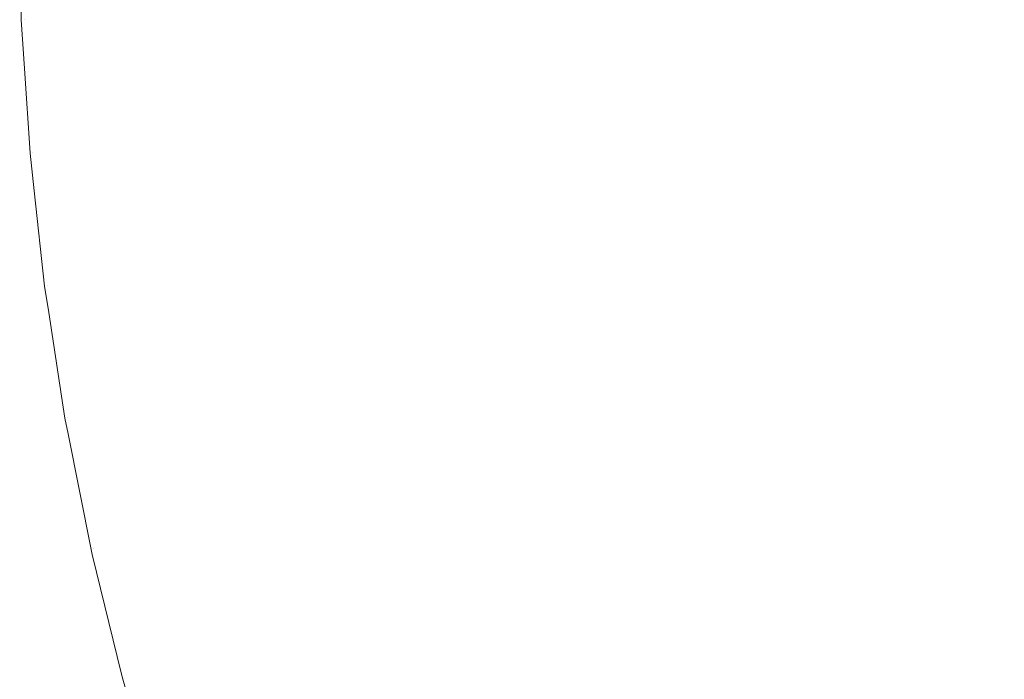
# Model space of a CAD drawing. Header units: centimetres. Extents: x -25.9 to 27.4, y -21.7 to -19.9.
# Tile 6 of 202: x -25.8874 to -25.8553, y -21.5859 to -21.5644. Entities that reach past the tile are written whole.
import ezdxf

# ---------------------------------------------------------------- set-up
doc = ezdxf.new("R2010")
doc.units = ezdxf.units.CM
doc.header["$LTSCALE"] = 2.54
doc.layers.add('Lucido design-1', color=7, linetype='Continuous')

# ---------------------------------------------------------------- blocks, each defined once
blk = doc.blocks.new('Gruppo-5-1')
at = {"color": 7, "linetype": 'Continuous', "lineweight": 9}
for points, invisible_edges in [([(-25.887386, -21.564362, 876.321383), (-25.887438, -21.561972, 876.321383), (-25.887438, -21.561972, 875.721383), (-25.887386, -21.564362, 875.721383)], 10), ([(-25.860939, -21.566427, 876.38893), (-25.86115, -21.563216, 876.38893), (-25.863927, -21.563338, 876.385764), (-25.863709, -21.566669, 876.385764)], 15), ([(-25.86355, -21.566655, 875.656814), (-25.863768, -21.563331, 875.656814), (-25.861071, -21.563213, 875.65375), (-25.860861, -21.56642, 875.65375)], 15), ([(-25.858037, -21.566173, 876.39198), (-25.858239, -21.563089, 876.39198), (-25.86115, -21.563216, 876.38893), (-25.860939, -21.566427, 876.38893)], 15), ([(-25.860861, -21.56642, 875.65375), (-25.861071, -21.563213, 875.65375), (-25.858254, -21.56309, 875.650802), (-25.858052, -21.566174, 875.650802)], 15), ([(-25.858052, -21.566174, 875.650802), (-25.858254, -21.56309, 875.650802), (-25.855322, -21.562962, 875.647975), (-25.855128, -21.565918, 875.647975)], 15), ([(-25.855005, -21.565908, 876.394906), (-25.855198, -21.562957, 876.394906), (-25.858239, -21.563089, 876.39198), (-25.858037, -21.566173, 876.39198)], 15), ([(-25.868829, -21.567117, 876.379106), (-25.869062, -21.563562, 876.379106), (-25.871412, -21.563664, 876.375625), (-25.871172, -21.567322, 876.375625)], 15), ([(-25.870853, -21.567294, 875.666648), (-25.871091, -21.56365, 875.666648), (-25.868783, -21.56355, 875.663268), (-25.86855, -21.567093, 875.663268)], 15), ([(-25.86634, -21.566899, 876.382487), (-25.866566, -21.563453, 876.382487), (-25.869062, -21.563562, 876.379106), (-25.868829, -21.567117, 876.379106)], 15), ([(-25.86855, -21.567093, 875.663268), (-25.868783, -21.56355, 875.663268), (-25.86634, -21.563443, 875.659988), (-25.866115, -21.56688, 875.659988)], 15), ([(-25.863709, -21.566669, 876.385764), (-25.863927, -21.563338, 876.385764), (-25.866566, -21.563453, 876.382487), (-25.86634, -21.566899, 876.382487)], 15), ([(-25.866115, -21.56688, 875.659988), (-25.86634, -21.563443, 875.659988), (-25.863768, -21.563331, 875.656814), (-25.86355, -21.566655, 875.656814)], 15), ([(-25.875406, -21.567692, 876.368395), (-25.875658, -21.56385, 876.368395), (-25.877547, -21.563932, 876.364658), (-25.87729, -21.567857, 876.364658)], 15), ([(-25.876915, -21.567824, 875.677334), (-25.877171, -21.563916, 875.677334), (-25.87529, -21.563834, 875.673687), (-25.875039, -21.56766, 875.673687)], 15), ([(-25.873366, -21.567514, 876.372053), (-25.873612, -21.563761, 876.372053), (-25.875658, -21.56385, 876.368395), (-25.875406, -21.567692, 876.368395)], 15), ([(-25.875039, -21.56766, 875.673687), (-25.87529, -21.563834, 875.673687), (-25.873262, -21.563745, 875.670122), (-25.873017, -21.567483, 875.670122)], 15), ([(-25.871172, -21.567322, 876.375625), (-25.871412, -21.563664, 876.375625), (-25.873612, -21.563761, 876.372053), (-25.873366, -21.567514, 876.372053)], 15), ([(-25.873017, -21.567483, 875.670122), (-25.873262, -21.563745, 875.670122), (-25.871091, -21.56365, 875.666648), (-25.870853, -21.567294, 875.666648)], 15), ([(-25.884932, -21.568526, 875.70063), (-25.885211, -21.564267, 875.70063), (-25.884272, -21.564226, 875.696612), (-25.883996, -21.568444, 875.696612)], 15), ([(-25.883211, -21.568375, 876.349055), (-25.883485, -21.564192, 876.349055), (-25.884554, -21.564238, 876.345025), (-25.884277, -21.568468, 876.345025)], 15), ([(-25.883996, -21.568444, 875.696612), (-25.884272, -21.564226, 875.696612), (-25.88317, -21.564178, 875.692639), (-25.882896, -21.568348, 875.692639)], 15), ([(-25.881977, -21.568267, 876.35304), (-25.882248, -21.564138, 876.35304), (-25.883485, -21.564192, 876.349055), (-25.883211, -21.568375, 876.349055)], 15), ([(-25.882896, -21.568348, 875.692639), (-25.88317, -21.564178, 875.692639), (-25.881906, -21.564123, 875.688718), (-25.881636, -21.568237, 875.688718)], 15), ([(-25.880578, -21.568145, 876.356974), (-25.880845, -21.564076, 876.356974), (-25.882248, -21.564138, 876.35304), (-25.881977, -21.568267, 876.35304)], 15), ([(-25.881636, -21.568237, 875.688718), (-25.881906, -21.564123, 875.688718), (-25.880483, -21.564061, 875.684856), (-25.880217, -21.568113, 875.684856)], 15), ([(-25.879015, -21.568008, 876.360848), (-25.879277, -21.564008, 876.360848), (-25.880845, -21.564076, 876.356974), (-25.880578, -21.568145, 876.356974)], 15), ([(-25.880217, -21.568113, 875.684856), (-25.880483, -21.564061, 875.684856), (-25.878904, -21.563992, 875.68106), (-25.878643, -21.567976, 875.68106)], 15), ([(-25.87729, -21.567857, 876.364658), (-25.877547, -21.563932, 876.364658), (-25.879277, -21.564008, 876.360848), (-25.879015, -21.568008, 876.360848)], 15), ([(-25.878643, -21.567976, 875.68106), (-25.878904, -21.563992, 875.68106), (-25.877171, -21.563916, 875.677334), (-25.876915, -21.567824, 875.677334)], 15), ([(-25.887281, -21.565959, 875.721383), (-25.887386, -21.564362, 875.721383), (-25.887291, -21.564358, 875.717024)], 10), ([(-25.887339, -21.56436, 876.324458), (-25.887386, -21.564362, 876.321383), (-25.887281, -21.565959, 876.321383)], 9), ([(-25.887386, -21.564362, 875.721383), (-25.887281, -21.565959, 875.721383), (-25.887281, -21.565959, 876.321383), (-25.887386, -21.564362, 876.321383)], 10), ([(-25.886841, -21.568693, 876.328604), (-25.887125, -21.564351, 876.328604), (-25.887339, -21.56436, 876.324458), (-25.887054, -21.568711, 876.324458)], 15), ([(-25.887281, -21.565959, 876.321383), (-25.887101, -21.568716, 876.321383), (-25.887054, -21.568711, 876.324458), (-25.887339, -21.56436, 876.324458)], 14), ([(-25.887006, -21.568707, 875.717024), (-25.887291, -21.564358, 875.717024), (-25.887025, -21.564346, 875.712891), (-25.886741, -21.568684, 875.712891)], 15), ([(-25.887291, -21.564358, 875.717024), (-25.887006, -21.568707, 875.717024), (-25.887101, -21.568716, 875.721383), (-25.887281, -21.565959, 875.721383)], 11), ([(-25.886456, -21.568659, 876.33274), (-25.88674, -21.564334, 876.33274), (-25.887125, -21.564351, 876.328604), (-25.886841, -21.568693, 876.328604)], 15), ([(-25.886741, -21.568684, 875.712891), (-25.887025, -21.564346, 875.712891), (-25.886589, -21.564327, 875.708777), (-25.886306, -21.568646, 875.708777)], 15), ([(-25.8859, -21.568611, 876.336861), (-25.886182, -21.564309, 876.336861), (-25.88674, -21.564334, 876.33274), (-25.886456, -21.568659, 876.33274)], 15), ([(-25.886306, -21.568646, 875.708777), (-25.886589, -21.564327, 875.708777), (-25.885984, -21.564301, 875.704687), (-25.885702, -21.568593, 875.704687)], 15), ([(-25.885173, -21.568547, 876.340958), (-25.885453, -21.564278, 876.340958), (-25.886182, -21.564309, 876.336861), (-25.8859, -21.568611, 876.336861)], 15), ([(-25.885702, -21.568593, 875.704687), (-25.885984, -21.564301, 875.704687), (-25.885211, -21.564267, 875.70063), (-25.884932, -21.568526, 875.70063)], 15), ([(-25.884277, -21.568468, 876.345025), (-25.884554, -21.564238, 876.345025), (-25.885453, -21.564278, 876.340958), (-25.885173, -21.568547, 876.340958)], 15), ([(-25.887101, -21.568716, 876.321383), (-25.887281, -21.565959, 876.321383), (-25.887281, -21.565959, 875.721383), (-25.887101, -21.568716, 875.721383)], 10), ([(-25.857715, -21.569246, 875.650802), (-25.858052, -21.566174, 875.650802), (-25.855128, -21.565918, 875.647975), (-25.854806, -21.568863, 875.647975)], 15), ([(-25.854683, -21.568847, 876.394906), (-25.855005, -21.565908, 876.394906), (-25.858037, -21.566173, 876.39198), (-25.8577, -21.569245, 876.39198)], 15), ([(-25.860589, -21.569625, 876.38893), (-25.860939, -21.566427, 876.38893), (-25.863709, -21.566669, 876.385764), (-25.863345, -21.569988, 876.385764)], 15), ([(-25.863187, -21.569967, 875.656814), (-25.86355, -21.566655, 875.656814), (-25.860861, -21.56642, 875.65375), (-25.860511, -21.569615, 875.65375)], 15), ([(-25.8577, -21.569245, 876.39198), (-25.858037, -21.566173, 876.39198), (-25.860939, -21.566427, 876.38893), (-25.860589, -21.569625, 876.38893)], 15), ([(-25.860511, -21.569615, 875.65375), (-25.860861, -21.56642, 875.65375), (-25.858052, -21.566174, 875.650802), (-25.857715, -21.569246, 875.650802)], 15), ([(-25.863345, -21.569988, 876.385764), (-25.863709, -21.566669, 876.385764), (-25.86634, -21.566899, 876.382487), (-25.865964, -21.570332, 876.382487)], 15), ([(-25.86574, -21.570303, 875.659988), (-25.866115, -21.56688, 875.659988), (-25.86355, -21.566655, 875.656814), (-25.863187, -21.569967, 875.656814)], 15), ([(-25.868441, -21.570659, 876.379106), (-25.868829, -21.567117, 876.379106), (-25.871172, -21.567322, 876.375625), (-25.870773, -21.570966, 876.375625)], 15), ([(-25.870455, -21.570924, 875.666648), (-25.870853, -21.567294, 875.666648), (-25.86855, -21.567093, 875.663268), (-25.868164, -21.570622, 875.663268)], 15), ([(-25.865964, -21.570332, 876.382487), (-25.86634, -21.566899, 876.382487), (-25.868829, -21.567117, 876.379106), (-25.868441, -21.570659, 876.379106)], 15), ([(-25.868164, -21.570622, 875.663268), (-25.86855, -21.567093, 875.663268), (-25.866115, -21.56688, 875.659988), (-25.86574, -21.570303, 875.659988)], 15), ([(-25.870773, -21.570966, 876.375625), (-25.871172, -21.567322, 876.375625), (-25.873366, -21.567514, 876.372053), (-25.872956, -21.571253, 876.372053)], 15), ([(-25.872609, -21.571207, 875.670122), (-25.873017, -21.567483, 875.670122), (-25.870853, -21.567294, 875.666648), (-25.870455, -21.570924, 875.666648)], 15), ([(-25.874987, -21.57152, 876.368395), (-25.875406, -21.567692, 876.368395), (-25.87729, -21.567857, 876.364658), (-25.876862, -21.571767, 876.364658)], 15), ([(-25.876489, -21.571718, 875.677334), (-25.876915, -21.567824, 875.677334), (-25.875039, -21.56766, 875.673687), (-25.874621, -21.571472, 875.673687)], 15), ([(-25.872956, -21.571253, 876.372053), (-25.873366, -21.567514, 876.372053), (-25.875406, -21.567692, 876.368395), (-25.874987, -21.57152, 876.368395)], 15), ([(-25.874621, -21.571472, 875.673687), (-25.875039, -21.56766, 875.673687), (-25.873017, -21.567483, 875.670122), (-25.872609, -21.571207, 875.670122)], 15), ([(-25.878578, -21.571993, 876.360848), (-25.879015, -21.568008, 876.360848), (-25.880578, -21.568145, 876.356974), (-25.880134, -21.572198, 876.356974)], 15), ([(-25.879775, -21.572151, 875.684856), (-25.880217, -21.568113, 875.684856), (-25.878643, -21.567976, 875.68106), (-25.878208, -21.571944, 875.68106)], 15), ([(-25.876862, -21.571767, 876.364658), (-25.87729, -21.567857, 876.364658), (-25.879015, -21.568008, 876.360848), (-25.878578, -21.571993, 876.360848)], 15), ([(-25.878208, -21.571944, 875.68106), (-25.878643, -21.567976, 875.68106), (-25.876915, -21.567824, 875.677334), (-25.876489, -21.571718, 875.677334)], 15), ([(-25.882754, -21.572543, 876.349055), (-25.883211, -21.568375, 876.349055), (-25.884277, -21.568468, 876.345025), (-25.883815, -21.572683, 876.345025)], 15), ([(-25.883536, -21.572646, 875.696612), (-25.883996, -21.568444, 875.696612), (-25.882896, -21.568348, 875.692639), (-25.882441, -21.572502, 875.692639)], 15), ([(-25.881527, -21.572381, 876.35304), (-25.881977, -21.568267, 876.35304), (-25.883211, -21.568375, 876.349055), (-25.882754, -21.572543, 876.349055)], 15), ([(-25.882441, -21.572502, 875.692639), (-25.882896, -21.568348, 875.692639), (-25.881636, -21.568237, 875.688718), (-25.881187, -21.572337, 875.688718)], 15), ([(-25.880134, -21.572198, 876.356974), (-25.880578, -21.568145, 876.356974), (-25.881977, -21.568267, 876.35304), (-25.881527, -21.572381, 876.35304)], 15), ([(-25.881187, -21.572337, 875.688718), (-25.881636, -21.568237, 875.688718), (-25.880217, -21.568113, 875.684856), (-25.879775, -21.572151, 875.684856)], 15), ([(-25.886966, -21.569943, 875.721383), (-25.887101, -21.568716, 875.721383), (-25.887006, -21.568707, 875.717024)], 10), ([(-25.887054, -21.568711, 876.324458), (-25.887101, -21.568716, 876.321383), (-25.886966, -21.569943, 876.321383)], 9), ([(-25.887101, -21.568716, 875.721383), (-25.886966, -21.569943, 875.721383), (-25.886966, -21.569943, 876.321383), (-25.887101, -21.568716, 876.321383)], 10), ([(-25.886367, -21.573019, 876.328604), (-25.886841, -21.568693, 876.328604), (-25.887054, -21.568711, 876.324458), (-25.886579, -21.573046, 876.324458)], 15), ([(-25.886966, -21.569943, 876.321383), (-25.886626, -21.573053, 876.321383), (-25.886579, -21.573046, 876.324458), (-25.887054, -21.568711, 876.324458)], 14), ([(-25.886531, -21.57304, 875.717024), (-25.887006, -21.568707, 875.717024), (-25.886741, -21.568684, 875.712891), (-25.886268, -21.573005, 875.712891)], 15), ([(-25.887006, -21.568707, 875.717024), (-25.886531, -21.57304, 875.717024), (-25.886626, -21.573053, 875.721383), (-25.886966, -21.569943, 875.721383)], 11), ([(-25.885984, -21.572968, 876.33274), (-25.886456, -21.568659, 876.33274), (-25.886841, -21.568693, 876.328604), (-25.886367, -21.573019, 876.328604)], 15), ([(-25.886268, -21.573005, 875.712891), (-25.886741, -21.568684, 875.712891), (-25.886306, -21.568646, 875.708777), (-25.885835, -21.572948, 875.708777)], 15), ([(-25.885431, -21.572895, 876.336861), (-25.8859, -21.568611, 876.336861), (-25.886456, -21.568659, 876.33274), (-25.885984, -21.572968, 876.33274)], 15), ([(-25.885835, -21.572948, 875.708777), (-25.886306, -21.568646, 875.708777), (-25.885702, -21.568593, 875.704687), (-25.885234, -21.572869, 875.704687)], 15), ([(-25.884708, -21.5728, 876.340958), (-25.885173, -21.568547, 876.340958), (-25.8859, -21.568611, 876.336861), (-25.885431, -21.572895, 876.336861)], 15), ([(-25.885234, -21.572869, 875.704687), (-25.885702, -21.568593, 875.704687), (-25.884932, -21.568526, 875.70063), (-25.884467, -21.572768, 875.70063)], 15), ([(-25.883815, -21.572683, 876.345025), (-25.884277, -21.568468, 876.345025), (-25.885173, -21.568547, 876.340958), (-25.884708, -21.5728, 876.340958)], 15), ([(-25.884467, -21.572768, 875.70063), (-25.884932, -21.568526, 875.70063), (-25.883996, -21.568444, 875.696612), (-25.883536, -21.572646, 875.696612)], 15), ([(-25.857245, -21.572301, 875.650802), (-25.857715, -21.569246, 875.650802), (-25.854806, -21.568863, 875.647975), (-25.854355, -21.571792, 875.647975)], 15), ([(-25.854233, -21.57177, 876.394906), (-25.854683, -21.568847, 876.394906), (-25.8577, -21.569245, 876.39198), (-25.85723, -21.572299, 876.39198)], 15), ([(-25.85723, -21.572299, 876.39198), (-25.8577, -21.569245, 876.39198), (-25.860589, -21.569625, 876.38893), (-25.8601, -21.572805, 876.38893)], 15), ([(-25.860022, -21.572791, 875.65375), (-25.860511, -21.569615, 875.65375), (-25.857715, -21.569246, 875.650802), (-25.857245, -21.572301, 875.650802)], 15), ([(-25.8601, -21.572805, 876.38893), (-25.860589, -21.569625, 876.38893), (-25.863345, -21.569988, 876.385764), (-25.862837, -21.573287, 876.385764)], 15), ([(-25.862681, -21.57326, 875.656814), (-25.863187, -21.569967, 875.656814), (-25.860511, -21.569615, 875.65375), (-25.860022, -21.572791, 875.65375)], 15), ([(-25.886626, -21.573053, 876.321383), (-25.886966, -21.569943, 876.321383), (-25.886966, -21.569943, 875.721383), (-25.886626, -21.573053, 875.721383)], 10), ([(-25.862837, -21.573287, 876.385764), (-25.863345, -21.569988, 876.385764), (-25.865964, -21.570332, 876.382487), (-25.865439, -21.573746, 876.382487)], 15), ([(-25.865216, -21.573707, 875.659988), (-25.86574, -21.570303, 875.659988), (-25.863187, -21.569967, 875.656814), (-25.862681, -21.57326, 875.656814)], 15), ([(-25.867624, -21.574131, 875.663268), (-25.868164, -21.570622, 875.663268), (-25.86574, -21.570303, 875.659988), (-25.865216, -21.573707, 875.659988)], 15), ([(-25.8699, -21.574533, 875.666648), (-25.870455, -21.570924, 875.666648), (-25.868164, -21.570622, 875.663268), (-25.867624, -21.574131, 875.663268)], 15), ([(-25.865439, -21.573746, 876.382487), (-25.865964, -21.570332, 876.382487), (-25.868441, -21.570659, 876.379106), (-25.867899, -21.57418, 876.379106)], 15), ([(-25.870216, -21.574588, 876.375625), (-25.870773, -21.570966, 876.375625), (-25.872956, -21.571253, 876.372053), (-25.872384, -21.574971, 876.372053)], 15), ([(-25.872039, -21.57491, 875.670122), (-25.872609, -21.571207, 875.670122), (-25.870455, -21.570924, 875.666648), (-25.8699, -21.574533, 875.666648)], 15), ([(-25.867899, -21.57418, 876.379106), (-25.868441, -21.570659, 876.379106), (-25.870773, -21.570966, 876.375625), (-25.870216, -21.574588, 876.375625)], 15), ([(-25.872384, -21.574971, 876.372053), (-25.872956, -21.571253, 876.372053), (-25.874987, -21.57152, 876.368395), (-25.874401, -21.575326, 876.368395)], 15), ([(-25.874038, -21.575262, 875.673687), (-25.874621, -21.571472, 875.673687), (-25.872609, -21.571207, 875.670122), (-25.872039, -21.57491, 875.670122)], 15), ([(-25.874401, -21.575326, 876.368395), (-25.874987, -21.57152, 876.368395), (-25.876862, -21.571767, 876.364658), (-25.876263, -21.575655, 876.364658)], 15), ([(-25.875893, -21.575589, 875.677334), (-25.876489, -21.571718, 875.677334), (-25.874621, -21.571472, 875.673687), (-25.874038, -21.575262, 875.673687)], 15), ([(-25.876263, -21.575655, 876.364658), (-25.876862, -21.571767, 876.364658), (-25.878578, -21.571993, 876.360848), (-25.877968, -21.575955, 876.360848)], 15), ([(-25.877601, -21.57589, 875.68106), (-25.878208, -21.571944, 875.68106), (-25.876489, -21.571718, 875.677334), (-25.875893, -21.575589, 875.677334)], 15), ([(-25.856642, -21.575333, 875.650802), (-25.857245, -21.572301, 875.650802), (-25.854355, -21.571792, 875.647975), (-25.853777, -21.574697, 875.647975)], 15), ([(-25.853656, -21.574671, 876.394906), (-25.854233, -21.57177, 876.394906), (-25.85723, -21.572299, 876.39198), (-25.856627, -21.575329, 876.39198)], 15), ([(-25.879514, -21.576228, 876.356974), (-25.880134, -21.572198, 876.356974), (-25.881527, -21.572381, 876.35304), (-25.880897, -21.576472, 876.35304)], 15), ([(-25.88056, -21.576412, 875.688718), (-25.881187, -21.572337, 875.688718), (-25.879775, -21.572151, 875.684856), (-25.879157, -21.576165, 875.684856)], 15), ([(-25.877968, -21.575955, 876.360848), (-25.878578, -21.571993, 876.360848), (-25.880134, -21.572198, 876.356974), (-25.879514, -21.576228, 876.356974)], 15), ([(-25.879157, -21.576165, 875.684856), (-25.879775, -21.572151, 875.684856), (-25.878208, -21.571944, 875.68106), (-25.877601, -21.57589, 875.68106)], 15), ([(-25.882116, -21.576687, 876.349055), (-25.882754, -21.572543, 876.349055), (-25.883815, -21.572683, 876.345025), (-25.88317, -21.576873, 876.345025)], 15), ([(-25.882893, -21.576824, 875.696612), (-25.883536, -21.572646, 875.696612), (-25.882441, -21.572502, 875.692639), (-25.881806, -21.576632, 875.692639)], 15), ([(-25.880897, -21.576472, 876.35304), (-25.881527, -21.572381, 876.35304), (-25.882754, -21.572543, 876.349055), (-25.882116, -21.576687, 876.349055)], 15), ([(-25.881806, -21.576632, 875.692639), (-25.882441, -21.572502, 875.692639), (-25.881187, -21.572337, 875.688718), (-25.88056, -21.576412, 875.688718)], 15), ([(-25.856627, -21.575329, 876.39198), (-25.85723, -21.572299, 876.39198), (-25.8601, -21.572805, 876.38893), (-25.859472, -21.57596, 876.38893)], 15), ([(-25.859395, -21.575943, 875.65375), (-25.860022, -21.572791, 875.65375), (-25.857245, -21.572301, 875.650802), (-25.856642, -21.575333, 875.650802)], 15), ([(-25.884775, -21.577156, 876.336861), (-25.885431, -21.572895, 876.336861), (-25.885984, -21.572968, 876.33274), (-25.885325, -21.577252, 876.33274)], 15), ([(-25.885176, -21.577226, 875.708777), (-25.885835, -21.572948, 875.708777), (-25.885234, -21.572869, 875.704687), (-25.88458, -21.577121, 875.704687)], 15), ([(-25.884057, -21.577029, 876.340958), (-25.884708, -21.5728, 876.340958), (-25.885431, -21.572895, 876.336861), (-25.884775, -21.577156, 876.336861)], 15), ([(-25.88458, -21.577121, 875.704687), (-25.885234, -21.572869, 875.704687), (-25.884467, -21.572768, 875.70063), (-25.883818, -21.576987, 875.70063)], 15), ([(-25.88317, -21.576873, 876.345025), (-25.883815, -21.572683, 876.345025), (-25.884708, -21.5728, 876.340958), (-25.884057, -21.577029, 876.340958)], 15), ([(-25.883818, -21.576987, 875.70063), (-25.884467, -21.572768, 875.70063), (-25.883536, -21.572646, 875.696612), (-25.882893, -21.576824, 875.696612)], 15), ([(-25.859472, -21.57596, 876.38893), (-25.8601, -21.572805, 876.38893), (-25.862837, -21.573287, 876.385764), (-25.862186, -21.576562, 876.385764)], 15), ([(-25.862031, -21.576527, 875.656814), (-25.862681, -21.57326, 875.656814), (-25.860022, -21.572791, 875.65375), (-25.859395, -21.575943, 875.65375)], 15), ([(-25.886493, -21.573917, 875.721383), (-25.886626, -21.573053, 875.721383), (-25.886531, -21.57304, 875.717024)], 10), ([(-25.886579, -21.573046, 876.324458), (-25.886626, -21.573053, 876.321383), (-25.886493, -21.573917, 876.321383)], 9), ([(-25.886626, -21.573053, 875.721383), (-25.886493, -21.573917, 875.721383), (-25.886493, -21.573917, 876.321383), (-25.886626, -21.573053, 876.321383)], 10), ([(-25.885705, -21.577319, 876.328604), (-25.886367, -21.573019, 876.328604), (-25.886579, -21.573046, 876.324458), (-25.885915, -21.577357, 876.324458)], 15), ([(-25.886493, -21.573917, 876.321383), (-25.885962, -21.577365, 876.321383), (-25.885915, -21.577357, 876.324458), (-25.886579, -21.573046, 876.324458)], 14), ([(-25.885868, -21.577348, 875.717024), (-25.886531, -21.57304, 875.717024), (-25.886268, -21.573005, 875.712891), (-25.885606, -21.577302, 875.712891)], 15), ([(-25.886531, -21.57304, 875.717024), (-25.885868, -21.577348, 875.717024), (-25.885962, -21.577365, 875.721383), (-25.886493, -21.573917, 875.721383)], 11), ([(-25.885325, -21.577252, 876.33274), (-25.885984, -21.572968, 876.33274), (-25.886367, -21.573019, 876.328604), (-25.885705, -21.577319, 876.328604)], 15), ([(-25.885606, -21.577302, 875.712891), (-25.886268, -21.573005, 875.712891), (-25.885835, -21.572948, 875.708777), (-25.885176, -21.577226, 875.708777)], 15), ([(-25.862186, -21.576562, 876.385764), (-25.862837, -21.573287, 876.385764), (-25.865439, -21.573746, 876.382487), (-25.864765, -21.577133, 876.382487)], 15), ([(-25.864544, -21.577084, 875.659988), (-25.865216, -21.573707, 875.659988), (-25.862681, -21.57326, 875.656814), (-25.862031, -21.576527, 875.656814)], 15), ([(-25.864765, -21.577133, 876.382487), (-25.865439, -21.573746, 876.382487), (-25.867899, -21.57418, 876.379106), (-25.867204, -21.577674, 876.379106)], 15), ([(-25.866931, -21.577614, 875.663268), (-25.867624, -21.574131, 875.663268), (-25.865216, -21.573707, 875.659988), (-25.864544, -21.577084, 875.659988)], 15), ([(-25.885962, -21.577365, 876.321383), (-25.886493, -21.573917, 876.321383), (-25.886493, -21.573917, 875.721383), (-25.885962, -21.577365, 875.721383)], 10), ([(-25.867204, -21.577674, 876.379106), (-25.867899, -21.57418, 876.379106), (-25.870216, -21.574588, 876.375625), (-25.869501, -21.578183, 876.375625)], 15), ([(-25.869187, -21.578114, 875.666648), (-25.8699, -21.574533, 875.666648), (-25.867624, -21.574131, 875.663268), (-25.866931, -21.577614, 875.663268)], 15), ([(-25.869501, -21.578183, 876.375625), (-25.870216, -21.574588, 876.375625), (-25.872384, -21.574971, 876.372053), (-25.87165, -21.57866, 876.372053)], 15), ([(-25.871308, -21.578584, 875.670122), (-25.872039, -21.57491, 875.670122), (-25.8699, -21.574533, 875.666648), (-25.869187, -21.578114, 875.666648)], 15), ([(-25.855908, -21.578335, 875.650802), (-25.856642, -21.575333, 875.650802), (-25.853777, -21.574697, 875.647975), (-25.853073, -21.577575, 875.647975)], 15), ([(-25.852953, -21.577543, 876.394906), (-25.853656, -21.574671, 876.394906), (-25.856627, -21.575329, 876.39198), (-25.855893, -21.578331, 876.39198)], 15), ([(-25.87165, -21.57866, 876.372053), (-25.872384, -21.574971, 876.372053), (-25.874401, -21.575326, 876.368395), (-25.87365, -21.579103, 876.368395)], 15), ([(-25.87329, -21.579023, 875.673687), (-25.874038, -21.575262, 875.673687), (-25.872039, -21.57491, 875.670122), (-25.871308, -21.578584, 875.670122)], 15), ([(-25.87365, -21.579103, 876.368395), (-25.874401, -21.575326, 876.368395), (-25.876263, -21.575655, 876.364658), (-25.875496, -21.579512, 876.364658)], 15), ([(-25.875129, -21.579431, 875.677334), (-25.875893, -21.575589, 875.677334), (-25.874038, -21.575262, 875.673687), (-25.87329, -21.579023, 875.673687)], 15), ([(-25.855893, -21.578331, 876.39198), (-25.856627, -21.575329, 876.39198), (-25.859472, -21.57596, 876.38893), (-25.858707, -21.579085, 876.38893)], 15), ([(-25.858631, -21.579065, 875.65375), (-25.859395, -21.575943, 875.65375), (-25.856642, -21.575333, 875.650802), (-25.855908, -21.578335, 875.650802)], 15), ([(-25.875496, -21.579512, 876.364658), (-25.876263, -21.575655, 876.364658), (-25.877968, -21.575955, 876.360848), (-25.877186, -21.579887, 876.360848)], 15), ([(-25.876822, -21.579806, 875.68106), (-25.877601, -21.57589, 875.68106), (-25.875893, -21.575589, 875.677334), (-25.875129, -21.579431, 875.677334)], 15), ([(-25.877186, -21.579887, 876.360848), (-25.877968, -21.575955, 876.360848), (-25.879514, -21.576228, 876.356974), (-25.878718, -21.580227, 876.356974)], 15), ([(-25.878365, -21.580148, 875.684856), (-25.879157, -21.576165, 875.684856), (-25.877601, -21.57589, 875.68106), (-25.876822, -21.579806, 875.68106)], 15), ([(-25.858707, -21.579085, 876.38893), (-25.859472, -21.57596, 876.38893), (-25.862186, -21.576562, 876.385764), (-25.861393, -21.579804, 876.385764)], 15), ([(-25.861239, -21.579763, 875.656814), (-25.862031, -21.576527, 875.656814), (-25.859395, -21.575943, 875.65375), (-25.858631, -21.579065, 875.65375)], 15), ([(-25.880991, -21.580731, 875.692639), (-25.881806, -21.576632, 875.692639), (-25.88056, -21.576412, 875.688718), (-25.879755, -21.580457, 875.688718)], 15), ([(-25.878718, -21.580227, 876.356974), (-25.879514, -21.576228, 876.356974), (-25.880897, -21.576472, 876.35304), (-25.88009, -21.580531, 876.35304)], 15), ([(-25.879755, -21.580457, 875.688718), (-25.88056, -21.576412, 875.688718), (-25.879157, -21.576165, 875.684856), (-25.878365, -21.580148, 875.684856)], 15), ([(-25.881299, -21.580799, 876.349055), (-25.882116, -21.576687, 876.349055), (-25.88317, -21.576873, 876.345025), (-25.882343, -21.58103, 876.345025)], 15), ([(-25.882068, -21.580969, 875.696612), (-25.882893, -21.576824, 875.696612), (-25.881806, -21.576632, 875.692639), (-25.880991, -21.580731, 875.692639)], 15), ([(-25.88009, -21.580531, 876.35304), (-25.880897, -21.576472, 876.35304), (-25.882116, -21.576687, 876.349055), (-25.881299, -21.580799, 876.349055)], 15), ([(-25.861393, -21.579804, 876.385764), (-25.862186, -21.576562, 876.385764), (-25.864765, -21.577133, 876.382487), (-25.863944, -21.580488, 876.382487)], 15), ([(-25.863726, -21.58043, 875.659988), (-25.864544, -21.577084, 875.659988), (-25.862031, -21.576527, 875.656814), (-25.861239, -21.579763, 875.656814)], 15), ([(-25.883222, -21.581225, 876.340958), (-25.884057, -21.577029, 876.340958), (-25.884775, -21.577156, 876.336861), (-25.883934, -21.581383, 876.336861)], 15), ([(-25.88374, -21.58134, 875.704687), (-25.88458, -21.577121, 875.704687), (-25.883818, -21.576987, 875.70063), (-25.882985, -21.581173, 875.70063)], 15), ([(-25.882343, -21.58103, 876.345025), (-25.88317, -21.576873, 876.345025), (-25.884057, -21.577029, 876.340958), (-25.883222, -21.581225, 876.340958)], 15), ([(-25.882985, -21.581173, 875.70063), (-25.883818, -21.576987, 875.70063), (-25.882893, -21.576824, 875.696612), (-25.882068, -21.580969, 875.696612)], 15), ([(-25.885861, -21.577875, 875.721383), (-25.885962, -21.577365, 875.721383), (-25.885868, -21.577348, 875.717024)], 10), ([(-25.885915, -21.577357, 876.324458), (-25.885962, -21.577365, 876.321383), (-25.885861, -21.577875, 876.321383)], 9), ([(-25.885962, -21.577365, 875.721383), (-25.885861, -21.577875, 875.721383), (-25.885861, -21.577875, 876.321383), (-25.885962, -21.577365, 876.321383)], 10), ([(-25.884856, -21.581587, 876.328604), (-25.885705, -21.577319, 876.328604), (-25.885915, -21.577357, 876.324458), (-25.885065, -21.581634, 876.324458)], 15), ([(-25.885861, -21.577875, 876.321383), (-25.885111, -21.581644, 876.321383), (-25.885065, -21.581634, 876.324458), (-25.885915, -21.577357, 876.324458)], 14), ([(-25.885018, -21.581623, 875.717024), (-25.885868, -21.577348, 875.717024), (-25.885606, -21.577302, 875.712891), (-25.884758, -21.581566, 875.712891)], 15), ([(-25.885868, -21.577348, 875.717024), (-25.885018, -21.581623, 875.717024), (-25.885111, -21.581644, 875.721383), (-25.885861, -21.577875, 875.721383)], 11), ([(-25.884479, -21.581504, 876.33274), (-25.885325, -21.577252, 876.33274), (-25.885705, -21.577319, 876.328604), (-25.884856, -21.581587, 876.328604)], 15), ([(-25.884758, -21.581566, 875.712891), (-25.885606, -21.577302, 875.712891), (-25.885176, -21.577226, 875.708777), (-25.884332, -21.581471, 875.708777)], 15), ([(-25.883934, -21.581383, 876.336861), (-25.884775, -21.577156, 876.336861), (-25.885325, -21.577252, 876.33274), (-25.884479, -21.581504, 876.33274)], 15), ([(-25.884332, -21.581471, 875.708777), (-25.885176, -21.577226, 875.708777), (-25.88458, -21.577121, 875.704687), (-25.88374, -21.58134, 875.704687)], 15), ([(-25.863944, -21.580488, 876.382487), (-25.864765, -21.577133, 876.382487), (-25.867204, -21.577674, 876.379106), (-25.866357, -21.581135, 876.379106)], 15), ([(-25.866087, -21.581062, 875.663268), (-25.866931, -21.577614, 875.663268), (-25.864544, -21.577084, 875.659988), (-25.863726, -21.58043, 875.659988)], 15), ([(-25.866357, -21.581135, 876.379106), (-25.867204, -21.577674, 876.379106), (-25.869501, -21.578183, 876.375625), (-25.868629, -21.581744, 876.375625)], 15), ([(-25.868319, -21.581661, 875.666648), (-25.869187, -21.578114, 875.666648), (-25.866931, -21.577614, 875.663268), (-25.866087, -21.581062, 875.663268)], 15), ([(-25.855043, -21.581302, 875.650802), (-25.855908, -21.578335, 875.650802), (-25.853073, -21.577575, 875.647975), (-25.852244, -21.58042, 875.647975)], 15), ([(-25.852126, -21.580382, 876.394906), (-25.852953, -21.577543, 876.394906), (-25.855893, -21.578331, 876.39198), (-25.855028, -21.581297, 876.39198)], 15), ([(-25.885111, -21.581644, 876.321383), (-25.885861, -21.577875, 876.321383), (-25.885861, -21.577875, 875.721383), (-25.885111, -21.581644, 875.721383)], 10), ([(-25.868629, -21.581744, 876.375625), (-25.869501, -21.578183, 876.375625), (-25.87165, -21.57866, 876.372053), (-25.870756, -21.582313, 876.372053)], 15), ([(-25.870418, -21.582223, 875.670122), (-25.871308, -21.578584, 875.670122), (-25.869187, -21.578114, 875.666648), (-25.868319, -21.581661, 875.666648)], 15), ([(-25.855028, -21.581297, 876.39198), (-25.855893, -21.578331, 876.39198), (-25.858707, -21.579085, 876.38893), (-25.857807, -21.582174, 876.38893)], 15), ([(-25.857732, -21.58215, 875.65375), (-25.858631, -21.579065, 875.65375), (-25.855908, -21.578335, 875.650802), (-25.855043, -21.581302, 875.650802)], 15), ([(-25.870756, -21.582313, 876.372053), (-25.87165, -21.57866, 876.372053), (-25.87365, -21.579103, 876.368395), (-25.872734, -21.582844, 876.368395)], 15), ([(-25.872378, -21.582748, 875.673687), (-25.87329, -21.579023, 875.673687), (-25.871308, -21.578584, 875.670122), (-25.870418, -21.582223, 875.670122)], 15), ([(-25.872734, -21.582844, 876.368395), (-25.87365, -21.579103, 876.368395), (-25.875496, -21.579512, 876.364658), (-25.874561, -21.583333, 876.364658)], 15), ([(-25.874198, -21.583236, 875.677334), (-25.875129, -21.579431, 875.677334), (-25.87329, -21.579023, 875.673687), (-25.872378, -21.582748, 875.673687)], 15), ([(-25.857807, -21.582174, 876.38893), (-25.858707, -21.579085, 876.38893), (-25.861393, -21.579804, 876.385764), (-25.860458, -21.58301, 876.385764)], 15), ([(-25.860306, -21.582962, 875.656814), (-25.861239, -21.579763, 875.656814), (-25.858631, -21.579065, 875.65375), (-25.857732, -21.58215, 875.65375)], 15), ([(-25.874561, -21.583333, 876.364658), (-25.875496, -21.579512, 876.364658), (-25.877186, -21.579887, 876.360848), (-25.876234, -21.583781, 876.360848)], 15), ([(-25.875873, -21.583684, 875.68106), (-25.876822, -21.579806, 875.68106), (-25.875129, -21.579431, 875.677334), (-25.874198, -21.583236, 875.677334)], 15), ([(-25.876234, -21.583781, 876.360848), (-25.877186, -21.579887, 876.360848), (-25.878718, -21.580227, 876.356974), (-25.877749, -21.584187, 876.356974)], 15), ([(-25.877399, -21.584094, 875.684856), (-25.878365, -21.580148, 875.684856), (-25.876822, -21.579806, 875.68106), (-25.875873, -21.583684, 875.68106)], 15), ([(-25.860458, -21.58301, 876.385764), (-25.861393, -21.579804, 876.385764), (-25.863944, -21.580488, 876.382487), (-25.862977, -21.583804, 876.382487)], 15), ([(-25.862762, -21.583736, 875.659988), (-25.863726, -21.58043, 875.659988), (-25.861239, -21.579763, 875.656814), (-25.860306, -21.582962, 875.656814)], 15), ([(-25.877749, -21.584187, 876.356974), (-25.878718, -21.580227, 876.356974), (-25.88009, -21.580531, 876.35304), (-25.879106, -21.584551, 876.35304)], 15), ([(-25.878775, -21.584462, 875.688718), (-25.879755, -21.580457, 875.688718), (-25.878365, -21.580148, 875.684856), (-25.877399, -21.584094, 875.684856)], 15), ([(-25.879106, -21.584551, 876.35304), (-25.88009, -21.580531, 876.35304), (-25.881299, -21.580799, 876.349055), (-25.880302, -21.584871, 876.349055)], 15), ([(-25.879997, -21.58479, 875.692639), (-25.880991, -21.580731, 875.692639), (-25.879755, -21.580457, 875.688718), (-25.878775, -21.584462, 875.688718)], 15), ([(-25.862977, -21.583804, 876.382487), (-25.863944, -21.580488, 876.382487), (-25.866357, -21.581135, 876.379106), (-25.865361, -21.584555, 876.379106)], 15), ([(-25.865094, -21.584471, 875.663268), (-25.866087, -21.581062, 875.663268), (-25.863726, -21.58043, 875.659988), (-25.862762, -21.583736, 875.659988)], 15), ([(-25.880302, -21.584871, 876.349055), (-25.881299, -21.580799, 876.349055), (-25.882343, -21.58103, 876.345025), (-25.881335, -21.585148, 876.345025)], 15), ([(-25.881063, -21.585075, 875.696612), (-25.882068, -21.580969, 875.696612), (-25.880991, -21.580731, 875.692639), (-25.879997, -21.58479, 875.692639)], 15), ([(-25.882205, -21.585381, 876.340958), (-25.883222, -21.581225, 876.340958), (-25.883934, -21.581383, 876.336861), (-25.88291, -21.58557, 876.336861)], 15), ([(-25.882718, -21.585519, 875.704687), (-25.88374, -21.58134, 875.704687), (-25.882985, -21.581173, 875.70063), (-25.881971, -21.585318, 875.70063)], 15), ([(-25.881335, -21.585148, 876.345025), (-25.882343, -21.58103, 876.345025), (-25.883222, -21.581225, 876.340958), (-25.882205, -21.585381, 876.340958)], 15), ([(-25.881971, -21.585318, 875.70063), (-25.882985, -21.581173, 875.70063), (-25.882068, -21.580969, 875.696612), (-25.881063, -21.585075, 875.696612)], 15), ([(-25.865361, -21.584555, 876.379106), (-25.866357, -21.581135, 876.379106), (-25.868629, -21.581744, 876.375625), (-25.867604, -21.585263, 876.375625)], 15), ([(-25.867298, -21.585166, 875.666648), (-25.868319, -21.581661, 875.666648), (-25.866087, -21.581062, 875.663268), (-25.865094, -21.584471, 875.663268)], 15), ([(-25.883982, -21.585857, 875.717024), (-25.885018, -21.581623, 875.717024), (-25.884758, -21.581566, 875.712891), (-25.883725, -21.585788, 875.712891)], 15), ([(-25.883449, -21.585714, 876.33274), (-25.884479, -21.581504, 876.33274), (-25.884856, -21.581587, 876.328604), (-25.883822, -21.585814, 876.328604)], 15), ([(-25.883725, -21.585788, 875.712891), (-25.884758, -21.581566, 875.712891), (-25.884332, -21.581471, 875.708777), (-25.883303, -21.585675, 875.708777)], 15), ([(-25.88291, -21.58557, 876.336861), (-25.883934, -21.581383, 876.336861), (-25.884479, -21.581504, 876.33274), (-25.883449, -21.585714, 876.33274)], 15), ([(-25.883303, -21.585675, 875.708777), (-25.884332, -21.581471, 875.708777), (-25.88374, -21.58134, 875.704687), (-25.882718, -21.585519, 875.704687)], 15), ([(-25.854035, -21.584224, 876.39198), (-25.855028, -21.581297, 876.39198), (-25.857807, -21.582174, 876.38893), (-25.856773, -21.58522, 876.38893)], 15), ([(-25.856699, -21.585193, 875.65375), (-25.857732, -21.58215, 875.65375), (-25.855043, -21.581302, 875.650802), (-25.854049, -21.584229, 875.650802)], 15), ([(-25.88507, -21.581809, 875.721383), (-25.885111, -21.581644, 875.721383), (-25.885018, -21.581623, 875.717024)], 10), ([(-25.885065, -21.581634, 876.324458), (-25.885111, -21.581644, 876.321383), (-25.88507, -21.581809, 876.321383)], 9), ([(-25.885111, -21.581644, 875.721383), (-25.88507, -21.581809, 875.721383), (-25.88507, -21.581809, 876.321383), (-25.885111, -21.581644, 876.321383)], 10), ([(-25.885018, -21.581623, 875.717024), (-25.883982, -21.585857, 875.717024), (-25.884115, -21.585713, 875.721383), (-25.88507, -21.581809, 875.721383)], 11), ([(-25.88507, -21.581809, 876.321383), (-25.884115, -21.585713, 876.321383), (-25.884028, -21.58587, 876.324458), (-25.885065, -21.581634, 876.324458)], 14), ([(-25.884115, -21.585713, 875.721383), (-25.884115, -21.585713, 876.321383), (-25.88507, -21.581809, 876.321383), (-25.88507, -21.581809, 875.721383)], 5), ([(-25.883822, -21.585814, 876.328604), (-25.884856, -21.581587, 876.328604), (-25.885065, -21.581634, 876.324458), (-25.884028, -21.58587, 876.324458)], 15), ([(-25.867604, -21.585263, 876.375625), (-25.868629, -21.581744, 876.375625), (-25.870756, -21.582313, 876.372053), (-25.869704, -21.585925, 876.372053)], 15), ([(-25.869369, -21.585819, 875.670122), (-25.870418, -21.582223, 875.670122), (-25.868319, -21.581661, 875.666648), (-25.867298, -21.585166, 875.666648)], 15), ([(-25.856773, -21.58522, 876.38893), (-25.857807, -21.582174, 876.38893), (-25.860458, -21.58301, 876.385764), (-25.859385, -21.586171, 876.385764)], 15), ([(-25.859236, -21.586116, 875.656814), (-25.860306, -21.582962, 875.656814), (-25.857732, -21.58215, 875.65375), (-25.856699, -21.585193, 875.65375)], 15), ([(-25.869704, -21.585925, 876.372053), (-25.870756, -21.582313, 876.372053), (-25.872734, -21.582844, 876.368395), (-25.871657, -21.58654, 876.368395)], 15), ([(-25.871305, -21.58643, 875.673687), (-25.872378, -21.582748, 875.673687), (-25.870418, -21.582223, 875.670122), (-25.869369, -21.585819, 875.670122)], 15), ([(-25.871657, -21.58654, 876.368395), (-25.872734, -21.582844, 876.368395), (-25.874561, -21.583333, 876.364658), (-25.87346, -21.587109, 876.364658)], 15), ([(-25.873102, -21.586996, 875.677334), (-25.874198, -21.583236, 875.677334), (-25.872378, -21.582748, 875.673687), (-25.871305, -21.58643, 875.673687)], 15), ([(-25.859385, -21.586171, 876.385764), (-25.860458, -21.58301, 876.385764), (-25.862977, -21.583804, 876.382487), (-25.861867, -21.587074, 876.382487)], 15), ([(-25.861655, -21.586997, 875.659988), (-25.862762, -21.583736, 875.659988), (-25.860306, -21.582962, 875.656814), (-25.859236, -21.586116, 875.656814)], 15), ([(-25.87346, -21.587109, 876.364658), (-25.874561, -21.583333, 876.364658), (-25.876234, -21.583781, 876.360848), (-25.875112, -21.58763, 876.360848)], 15), ([(-25.874755, -21.587517, 875.68106), (-25.875873, -21.583684, 875.68106), (-25.874198, -21.583236, 875.677334), (-25.873102, -21.586996, 875.677334)], 15), ([(-25.875112, -21.58763, 876.360848), (-25.876234, -21.583781, 876.360848), (-25.877749, -21.584187, 876.356974), (-25.876608, -21.588102, 876.356974)], 15), ([(-25.876263, -21.587993, 875.684856), (-25.877399, -21.584094, 875.684856), (-25.875873, -21.583684, 875.68106), (-25.874755, -21.587517, 875.68106)], 15), ([(-25.861867, -21.587074, 876.382487), (-25.862977, -21.583804, 876.382487), (-25.865361, -21.584555, 876.379106), (-25.864215, -21.587929, 876.379106)], 15), ([(-25.863952, -21.587833, 875.663268), (-25.865094, -21.584471, 875.663268), (-25.862762, -21.583736, 875.659988), (-25.861655, -21.586997, 875.659988)], 15), ([(-25.877621, -21.588421, 875.688718), (-25.878775, -21.584462, 875.688718), (-25.877399, -21.584094, 875.684856), (-25.876263, -21.587993, 875.684856)], 15), ([(-25.876608, -21.588102, 876.356974), (-25.877749, -21.584187, 876.356974), (-25.879106, -21.584551, 876.35304), (-25.877948, -21.588524, 876.35304)], 15), ([(-25.852915, -21.587104, 876.39198), (-25.854035, -21.584224, 876.39198), (-25.856773, -21.58522, 876.38893), (-25.855607, -21.588219, 876.38893)], 15), ([(-25.855534, -21.588188, 875.65375), (-25.856699, -21.585193, 875.65375), (-25.854049, -21.584229, 875.650802), (-25.852929, -21.587109, 875.650802)], 15), ([(-25.877948, -21.588524, 876.35304), (-25.879106, -21.584551, 876.35304), (-25.880302, -21.584871, 876.349055), (-25.879129, -21.588896, 876.349055)], 15), ([(-25.878828, -21.588802, 875.692639), (-25.879997, -21.58479, 875.692639), (-25.878775, -21.584462, 875.688718), (-25.877621, -21.588421, 875.688718)], 15), ([(-25.864215, -21.587929, 876.379106), (-25.865361, -21.584555, 876.379106), (-25.867604, -21.585263, 876.375625), (-25.866425, -21.588733, 876.375625)], 15), ([(-25.866124, -21.588624, 875.666648), (-25.867298, -21.585166, 875.666648), (-25.865094, -21.584471, 875.663268), (-25.863952, -21.587833, 875.663268)], 15), ([(-25.880776, -21.589416, 875.70063), (-25.881971, -21.585318, 875.70063), (-25.881063, -21.585075, 875.696612), (-25.87988, -21.589133, 875.696612)], 15), ([(-25.879129, -21.588896, 876.349055), (-25.880302, -21.584871, 876.349055), (-25.881335, -21.585148, 876.345025), (-25.880149, -21.589218, 876.345025)], 15), ([(-25.87988, -21.589133, 875.696612), (-25.881063, -21.585075, 875.696612), (-25.879997, -21.58479, 875.692639), (-25.878828, -21.588802, 875.692639)], 15), ([(-25.881008, -21.589489, 876.340958), (-25.882205, -21.585381, 876.340958), (-25.88291, -21.58557, 876.336861), (-25.881704, -21.589708, 876.336861)], 15), ([(-25.881514, -21.589648, 875.704687), (-25.882718, -21.585519, 875.704687), (-25.881971, -21.585318, 875.70063), (-25.880776, -21.589416, 875.70063)], 15), ([(-25.880149, -21.589218, 876.345025), (-25.881335, -21.585148, 876.345025), (-25.882205, -21.585381, 876.340958), (-25.881008, -21.589489, 876.340958)], 15), ([(-25.866425, -21.588733, 876.375625), (-25.867604, -21.585263, 876.375625), (-25.869704, -21.585925, 876.372053), (-25.868494, -21.589486, 876.372053)], 15), ([(-25.868165, -21.589367, 875.670122), (-25.869369, -21.585819, 875.670122), (-25.867298, -21.585166, 875.666648), (-25.866124, -21.588624, 875.666648)], 15), ([(-25.855607, -21.588219, 876.38893), (-25.856773, -21.58522, 876.38893), (-25.859385, -21.586171, 876.385764), (-25.858175, -21.589282, 876.385764)], 15), ([(-25.858028, -21.589221, 875.656814), (-25.859236, -21.586116, 875.656814), (-25.856699, -21.585193, 875.65375), (-25.855534, -21.588188, 875.65375)], 15), ([(-25.884115, -21.585713, 876.321383), (-25.884074, -21.585882, 876.321383), (-25.884028, -21.58587, 876.324458)], 10), ([(-25.884074, -21.585882, 876.321383), (-25.884115, -21.585713, 876.321383), (-25.884115, -21.585713, 875.721383), (-25.884074, -21.585882, 875.721383)], 10), ([(-25.883982, -21.585857, 875.717024), (-25.884074, -21.585882, 875.721383), (-25.884115, -21.585713, 875.721383)], 9), ([(-25.882236, -21.589876, 876.33274), (-25.883449, -21.585714, 876.33274), (-25.883822, -21.585814, 876.328604), (-25.882604, -21.589992, 876.328604)], 15), ([(-25.882508, -21.589962, 875.712891), (-25.883725, -21.585788, 875.712891), (-25.883303, -21.585675, 875.708777), (-25.882092, -21.589831, 875.708777)], 15), ([(-25.881704, -21.589708, 876.336861), (-25.88291, -21.58557, 876.336861), (-25.883449, -21.585714, 876.33274), (-25.882236, -21.589876, 876.33274)], 15), ([(-25.882092, -21.589831, 875.708777), (-25.883303, -21.585675, 875.708777), (-25.882718, -21.585519, 875.704687), (-25.881514, -21.589648, 875.704687)], 15), ([(-25.882997, -21.589577, 875.721383), (-25.884074, -21.585882, 875.721383), (-25.883982, -21.585857, 875.717024), (-25.882762, -21.590042, 875.717024)], 14), ([(-25.882808, -21.590056, 876.324458), (-25.884028, -21.58587, 876.324458), (-25.884074, -21.585882, 876.321383), (-25.882997, -21.589577, 876.321383)], 11), ([(-25.882604, -21.589992, 876.328604), (-25.883822, -21.585814, 876.328604), (-25.884028, -21.58587, 876.324458), (-25.882808, -21.590056, 876.324458)], 15), ([(-25.882762, -21.590042, 875.717024), (-25.883982, -21.585857, 875.717024), (-25.883725, -21.585788, 875.712891), (-25.882508, -21.589962, 875.712891)], 15), ([(-25.870073, -21.590061, 875.673687), (-25.871305, -21.58643, 875.673687), (-25.869369, -21.585819, 875.670122), (-25.868165, -21.589367, 875.670122)], 15)]:
    blk.add_3dface(points, dxfattribs=dict(at, invisible_edges=invisible_edges))

msp = doc.modelspace()

# ---------------------------------------------------------------- block references
at = {"layer": 'Lucido design-1', "color": 7}
msp.add_blockref('Gruppo-5-1', (0, 0), dxfattribs=at)

doc.saveas('drawing.dxf')
